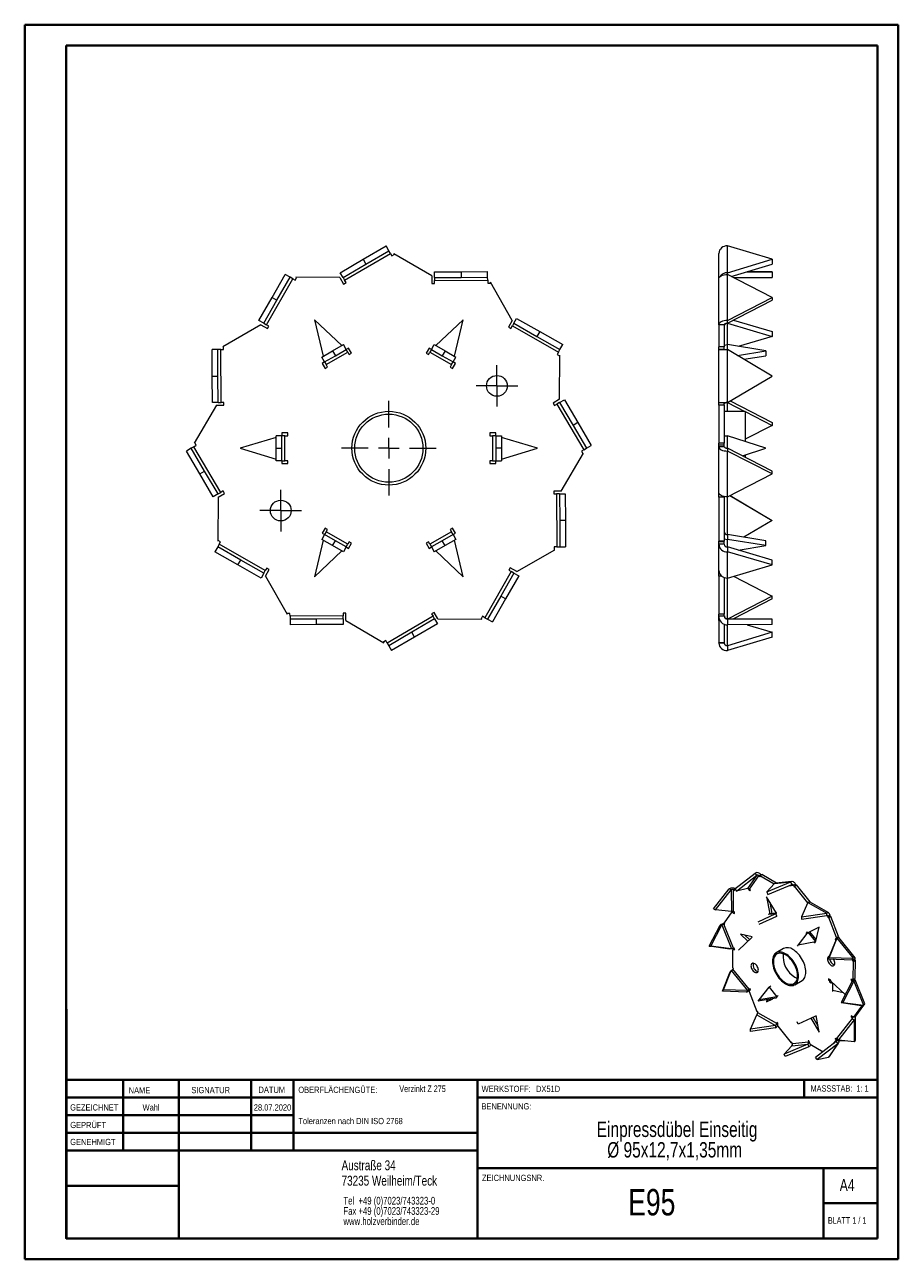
# Model space of a CAD drawing. Header units: millimetres. Extents: x 0 to 210, y 0 to 297.
import ezdxf

# ---------------------------------------------------------------- set-up
doc = ezdxf.new("R2010")
doc.units = ezdxf.units.MM
doc.styles.add('SLDTEXTSTYLE0', font='TXT', dxfattribs={"width": 0.75})
doc.styles.add('SLDTEXTSTYLE1', font='TXT', dxfattribs={"width": 0.681818})
doc.styles.add('SLDTEXTSTYLE2', font='TXT', dxfattribs={"width": 0.7})

# ---------------------------------------------------------------- blocks, each defined once
blk = doc.blocks.new('SW_NOTE_0')
at = {"color": 0, "linetype": 'Continuous', "lineweight": 0, "char_height": 1.5, "attachment_point": 1, "style": 'SLDTEXTSTYLE0'}
for s, insert in [('OBERFLÄCHENGÜTE:', (0, 1.93)), ('Toleranzen nach DIN ISO 2768', (0, -5.57))]:
    blk.add_mtext(s, dxfattribs=dict(at, insert=insert))
blk = doc.blocks.new('SW_NOTE_1')
at = {"color": 0, "linetype": 'Continuous', "lineweight": 0, "char_height": 1.8521, "attachment_point": 1, "style": 'SLDTEXTSTYLE0'}
for s, insert in [('Tel  +49 (0)7023/743323-0', (0, 2.39)), ('Fax +49 (0)7023/743323-29', (0, -0.08)), ('www.holzverbinder.de', (0, -2.55))]:
    blk.add_mtext(s, dxfattribs=dict(at, insert=insert))
blk = doc.blocks.new('SW_NOTE_2')
at = {"color": 0, "linetype": 'Continuous', "lineweight": 0, "char_height": 3.7042, "attachment_point": 2, "style": 'SLDTEXTSTYLE0'}
for s, insert in [('Einpressdübel Einseitig', (26.16, 4.77)), ('Ø 95x12,7x1,35mm', (25.57, -0.16))]:
    blk.add_mtext(s, dxfattribs=dict(at, insert=insert))
blk = doc.blocks.new('SW_CENTERMARKSYMBOL_0')
at = {"color": 0, "linetype": 'Continuous', "lineweight": 0}
for p, q in [((0, 5), (0, 11.375)), ((-5, 0), (-11.375, 0)), ((0, 0), (-2.5, 0)), ((0, 0), (0, 2.5)), ((0, 0), (0, -2.5)), ((0, 0), (2.5, 0)), ((5, 0), (11.375, 0)), ((0, -5), (0, -11.375))]:
    blk.add_line(p, q, dxfattribs=at)
blk = doc.blocks.new('SW_CENTERMARKSYMBOL_1')
at = {"color": 0, "linetype": 'Continuous', "lineweight": 0}
for p, q in [((0, 2.5), (0, 5)), ((-2.5, 0), (-5, 0)), ((0, 0), (-2.5, 0)), ((0, 0), (0, 2.5)), ((0, 0), (0, -2.5)), ((0, 0), (2.5, 0)), ((2.5, 0), (5, 0)), ((0, -2.5), (0, -5))]:
    blk.add_line(p, q, dxfattribs=at)
blk = doc.blocks.new('SW_CENTERMARKSYMBOL_2')
at = {"color": 0, "linetype": 'Continuous', "lineweight": 0}
for p, q in [((0, 2.5), (0, 5)), ((-2.5, 0), (-5, 0)), ((0, 0), (-2.5, 0)), ((0, 0), (0, 2.5)), ((0, 0), (0, -2.5)), ((0, 0), (2.5, 0)), ((2.5, 0), (5, 0)), ((0, -2.5), (0, -5))]:
    blk.add_line(p, q, dxfattribs=at)

msp = doc.modelspace()

# ---------------------------------------------------------------- linework, layer by layer
at = {"color": 7, "linetype": 'Continuous', "lineweight": 40}
for p, q in [((0.08, 0.21), (0.08, 297.21)), ((0.08, 297.21), (210.08, 297.21)), ((210.08, 0.21), (210.08, 297.21)), ((210.08, 292.21), (210.08, 297.21)), ((10.08, 292.21), (205.08, 292.21)), ((10.08, 5.21), (10.08, 292.21)), ((205.08, 5.21), (205.08, 292.21)), ((10.11, 60.37), (10.11, 5.12)), ((205.08, 43.37), (10.11, 43.37)), ((23.71, 43.37), (23.71, 26.37)), ((37.1, 43.37), (37.1, 5.12)), ((54.51, 43.37), (54.51, 26.37)), ((64.71, 26.37), (64.71, 43.37)), ((108.91, 43.37), (108.91, 5.12)), ((187.47, 39.12), (187.47, 43.37)), ((64.71, 39.1), (10.11, 39.1)), ((205.08, 39.12), (108.91, 39.12)), ((64.71, 34.87), (10.11, 34.87)), ((108.91, 30.62), (10.11, 30.62)), ((108.91, 26.37), (10.11, 26.37)), ((108.91, 22.12), (205.08, 22.12)), ((192.08, 5.21), (192.08, 22.21)), ((37.1, 17.87), (10.11, 17.87)), ((10.11, 13.71), (10.08, 13.71)), ((205.08, 13.71), (192.08, 13.71)), ((10.11, 9.46), (10.08, 9.46)), ((10.08, 5.21), (205.08, 5.21)), ((205.08, 5.21), (180.99, 5.21)), ((0.08, 0.21), (210.08, 0.21))]:
    msp.add_line(p, q, dxfattribs=at)
at = {"color": 7, "linetype": 'Continuous', "lineweight": 15}
for p, q in [((81.43, 240.77), (86.93, 243.99)), ((87.61, 242.83), (86.93, 243.99)), ((169, 237.55), (169, 243.99)), ((179.76, 240.77), (169, 243.99)), ((75.93, 237.55), (81.43, 240.77)), ((76.98, 235.75), (87.98, 242.19)), ((81.43, 240.77), (82.11, 239.61)), ((82.11, 239.61), (87.61, 242.83)), ((87.98, 242.19), (87.61, 242.83)), ((87.98, 242.19), (88.32, 241.61)), ((88.32, 241.61), (88.91, 241.95)), ((88.91, 241.95), (88.8, 242.13)), ((97.93, 236.78), (88.8, 242.13)), ((166.91, 236.46), (166.91, 242.19)), ((169, 237.55), (179.76, 240.77)), ((179.76, 240.77), (179.76, 239.61)), ((76.61, 236.38), (82.11, 239.61)), ((98.6, 237.73), (104.98, 237.77)), ((98.61, 236.38), (98.6, 237.73)), ((104.98, 237.77), (111.35, 237.82)), ((104.98, 237.77), (104.99, 236.42)), ((111.36, 236.47), (111.35, 237.82)), ((169.92, 236.66), (179.76, 239.61)), ((173.57, 237.75), (179.76, 237.77)), ((179.76, 237.77), (173.73, 237.8)), ((179.76, 237.77), (179.76, 236.42)), ((58.2, 225.02), (64.5, 236.1)), ((59.54, 231.59), (62.69, 237.13)), ((60.71, 230.92), (63.86, 236.47)), ((63.86, 236.47), (62.69, 237.13)), ((64.5, 236.1), (63.86, 236.47)), ((64.5, 236.1), (65.09, 235.77)), ((65.09, 235.77), (65.42, 236.35)), ((65.42, 236.35), (65.24, 236.46)), ((75.83, 236.39), (65.24, 236.46)), ((75.83, 236.39), (76.74, 234.82)), ((76.61, 236.38), (75.93, 237.55)), ((76.61, 236.38), (76.98, 235.75)), ((76.74, 234.82), (77.32, 235.16)), ((77.32, 235.16), (76.98, 235.75)), ((97.93, 236.78), (97.94, 234.96)), ((97.94, 234.96), (98.62, 234.97)), ((98.61, 236.38), (104.99, 236.42)), ((98.61, 236.38), (98.62, 235.64)), ((98.62, 235.64), (111.37, 235.73)), ((98.62, 234.97), (98.62, 235.64)), ((104.99, 236.42), (111.36, 236.47)), ((111.37, 235.73), (111.36, 236.47)), ((111.37, 235.73), (111.37, 235.05)), ((111.37, 235.05), (112.05, 235.06)), ((112.05, 235.06), (112.04, 235.26)), ((117.27, 226.06), (112.04, 235.26)), ((167.04, 236.46), (166.91, 236.46)), ((166.91, 236.35), (166.91, 236.46)), ((166.98, 236.35), (166.91, 236.35)), ((166.91, 236.1), (166.91, 236.35)), ((166.91, 225.02), (166.91, 236.1)), ((169, 237.13), (169, 237.55)), ((169, 226.05), (169, 237.13)), ((179.76, 231.59), (169, 237.13)), ((170.45, 236.39), (179.76, 236.42)), ((56.39, 226.05), (59.54, 231.59)), ((57.56, 225.38), (60.71, 230.92)), ((59.54, 231.59), (60.71, 230.92)), ((169, 226.05), (179.76, 231.59)), ((169, 225.38), (179.76, 230.92)), ((179.76, 231.59), (179.76, 230.92)), ((57.56, 225.38), (56.39, 226.05)), ((76.33, 220.05), (69.76, 226.25)), ((69.76, 226.25), (71.84, 217.46)), ((105.46, 226.25), (98.89, 220.05)), ((103.38, 217.46), (105.46, 226.25)), ((117.27, 226.06), (116.38, 224.49)), ((117.66, 225.38), (118.33, 226.55)), ((118.33, 226.55), (123.87, 223.4)), ((169, 225.38), (169, 226.05)), ((170.45, 226.13), (179.76, 223.4)), ((56.88, 224.99), (47.68, 219.76)), ((56.88, 224.99), (58.45, 224.1)), ((57.56, 225.38), (58.2, 225.02)), ((58.79, 224.68), (58.2, 225.02)), ((58.45, 224.1), (58.79, 224.68)), ((116.38, 224.49), (116.97, 224.15)), ((116.97, 224.15), (117.3, 224.74)), ((117.66, 225.38), (117.3, 224.74)), ((117.3, 224.74), (128.38, 218.44)), ((117.66, 225.38), (123.2, 222.23)), ((123.87, 223.4), (123.2, 222.23)), ((123.87, 223.4), (129.41, 220.25)), ((168.26, 225.02), (166.91, 225.02)), ((166.91, 224.99), (166.91, 225.02)), ((168.26, 224.99), (166.91, 224.99)), ((166.91, 224.99), (166.91, 219.76)), ((168.26, 224.99), (168.26, 225.02)), ((168.26, 224.99), (168.26, 219.76)), ((169, 220.26), (169, 225.38)), ((169, 225.38), (179.76, 222.23)), ((179.76, 223.4), (179.76, 222.23)), ((74.09, 218.76), (76.68, 220.26)), ((77.36, 219.09), (76.68, 220.26)), ((97.86, 219.09), (98.54, 220.26)), ((98.54, 220.26), (101.14, 218.76)), ((123.2, 222.23), (128.75, 219.08)), ((128.75, 219.08), (129.41, 220.25)), ((169, 219.08), (169, 220.26)), ((178.26, 218.76), (169, 220.26)), ((179.76, 222.23), (171.58, 219.84)), ((46.47, 219.08), (45.12, 219.07)), ((45.17, 212.7), (45.12, 219.07)), ((46.52, 212.7), (46.47, 219.08)), ((47.21, 219.08), (46.47, 219.08)), ((47.21, 219.08), (47.89, 219.09)), ((47.3, 206.33), (47.21, 219.08)), ((47.88, 219.76), (47.68, 219.76)), ((47.89, 219.09), (47.88, 219.76)), ((71.49, 217.26), (74.09, 218.76)), ((72.16, 216.09), (71.49, 217.26)), ((72.16, 216.09), (74.76, 217.59)), ((72.53, 215.45), (77.73, 218.45)), ((74.09, 218.76), (74.76, 217.59)), ((74.76, 217.59), (77.36, 219.09)), ((77.94, 219.42), (77.36, 219.09)), ((77.73, 218.45), (77.36, 219.09)), ((77.73, 218.45), (78.06, 217.86)), ((78.65, 218.2), (77.94, 219.42)), ((78.06, 217.86), (78.65, 218.2)), ((97.28, 219.42), (96.57, 218.2)), ((96.57, 218.2), (97.16, 217.86)), ((97.16, 217.86), (97.49, 218.45)), ((97.86, 219.09), (97.28, 219.42)), ((97.86, 219.09), (97.49, 218.45)), ((97.49, 218.45), (102.69, 215.45)), ((97.86, 219.09), (100.46, 217.59)), ((101.14, 218.76), (100.46, 217.59)), ((100.46, 217.59), (103.06, 216.09)), ((101.14, 218.76), (103.73, 217.26)), ((103.06, 216.09), (103.73, 217.26)), ((128.38, 218.44), (128.05, 217.85)), ((128.05, 217.85), (128.64, 217.52)), ((128.38, 218.44), (128.75, 219.08)), ((128.64, 217.52), (128.74, 217.7)), ((128.67, 207.11), (128.74, 217.7)), ((168.26, 219.76), (166.91, 219.76)), ((166.91, 219.09), (166.91, 219.76)), ((168.26, 219.09), (166.91, 219.09)), ((166.91, 219.08), (166.91, 219.09)), ((168.26, 219.08), (166.91, 219.08)), ((166.91, 206.33), (166.91, 219.08)), ((168.26, 219.09), (168.26, 219.76)), ((168.26, 219.08), (168.26, 219.09)), ((169, 219.08), (169, 219.07)), ((179.76, 212.7), (169, 219.08)), ((169, 206.32), (169, 219.07)), ((179.76, 212.7), (169, 219.07)), ((171.42, 217.65), (178.26, 218.76)), ((172.97, 216.73), (178.26, 217.59)), ((178.26, 218.76), (178.26, 217.59)), ((72.16, 216.09), (71.58, 215.75)), ((71.58, 215.75), (72.28, 214.53)), ((72.16, 216.09), (72.53, 215.45)), ((72.28, 214.53), (72.87, 214.86)), ((72.87, 214.86), (72.53, 215.45)), ((102.69, 215.45), (102.35, 214.86)), ((102.35, 214.86), (102.94, 214.53)), ((102.69, 215.45), (103.06, 216.09)), ((102.94, 214.53), (103.64, 215.75)), ((103.64, 215.75), (103.06, 216.09)), ((45.21, 206.32), (45.17, 212.7)), ((45.17, 212.7), (46.52, 212.7)), ((46.56, 206.33), (46.52, 212.7)), ((169, 206.32), (179.76, 212.7)), ((179.76, 212.7), (179.76, 212.7)), ((46.16, 205.65), (40.81, 196.52)), ((46.56, 206.33), (45.21, 206.32)), ((46.16, 205.65), (47.97, 205.66)), ((46.56, 206.33), (47.3, 206.33)), ((47.97, 206.34), (47.3, 206.33)), ((47.97, 205.66), (47.97, 206.34)), ((128.67, 207.11), (127.1, 206.2)), ((127.1, 206.2), (127.44, 205.62)), ((127.44, 205.62), (128.03, 205.96)), ((128.66, 206.33), (128.03, 205.96)), ((128.03, 205.96), (134.48, 194.96)), ((128.66, 206.33), (129.83, 207.01)), ((128.66, 206.33), (131.89, 200.83)), ((129.83, 207.01), (133.05, 201.51)), ((166.91, 205.66), (166.91, 206.33)), ((168.26, 205.66), (166.91, 205.66)), ((166.91, 205.65), (166.91, 205.66)), ((168.26, 205.65), (166.91, 205.65)), ((166.91, 205.65), (166.91, 196.52)), ((168.26, 205.66), (168.26, 206.32)), ((168.26, 205.65), (168.26, 205.66)), ((168.26, 205.65), (168.26, 196.52)), ((169, 204.2), (169, 206.32)), ((169.01, 206.32), (173.16, 204.2)), ((169.63, 206.69), (179.76, 201.51)), ((173.26, 204.2), (168.26, 204.2)), ((173.26, 204.2), (173.26, 196.95)), ((173.26, 204.15), (179.76, 200.83)), ((63.32, 199), (61.91, 199)), ((61.91, 199), (61.91, 198.33)), ((63.32, 198.33), (63.32, 199)), ((113.31, 199), (111.9, 199)), ((111.9, 199), (111.9, 198.33)), ((113.31, 198.33), (113.31, 199)), ((133.05, 201.51), (131.89, 200.83)), ((131.89, 200.83), (135.11, 195.33)), ((133.05, 201.51), (136.28, 196.01)), ((179.76, 200.83), (173.26, 197.51)), ((179.76, 201.51), (179.76, 200.83)), ((40.75, 195.7), (41.33, 196.04)), ((40.99, 196.63), (40.81, 196.52)), ((41.33, 196.04), (40.99, 196.63)), ((60.56, 197.92), (51.91, 195.33)), ((60.56, 195.33), (60.56, 198.33)), ((61.91, 198.33), (60.56, 198.33)), ((61.91, 195.33), (61.91, 198.33)), ((62.65, 198.33), (61.91, 198.33)), ((62.65, 192.33), (62.65, 198.33)), ((62.65, 198.33), (63.32, 198.33)), ((111.9, 198.33), (112.57, 198.33)), ((112.57, 198.33), (112.57, 192.33)), ((113.31, 198.33), (112.57, 198.33)), ((113.31, 198.33), (113.31, 195.33)), ((113.31, 198.33), (114.66, 198.33)), ((114.66, 198.33), (114.66, 195.33)), ((123.31, 195.33), (114.66, 197.92)), ((168.26, 196.52), (166.91, 196.52)), ((166.91, 196.04), (166.91, 196.52)), ((168.26, 196.04), (166.91, 196.04)), ((166.91, 195.7), (166.91, 196.04)), ((168.26, 198.33), (169, 198.33)), ((168.26, 196.04), (168.26, 196.52)), ((168.26, 195.7), (168.26, 196.04)), ((169, 195.33), (169, 198.33)), ((178.26, 195.33), (169, 198.33)), ((40.11, 195.33), (38.95, 194.65)), ((42.17, 189.15), (38.95, 194.65)), ((40.75, 195.7), (40.11, 195.33)), ((43.33, 189.83), (40.11, 195.33)), ((47.19, 184.7), (40.75, 195.7)), ((51.91, 195.33), (60.56, 192.73)), ((60.56, 192.33), (60.56, 195.33)), ((60.56, 195.33), (61.91, 195.33)), ((61.91, 192.33), (61.91, 195.33)), ((114.66, 195.33), (113.31, 195.33)), ((113.31, 195.33), (113.31, 192.33)), ((114.66, 195.33), (114.66, 192.33)), ((114.66, 192.73), (123.31, 195.33)), ((129.06, 185.01), (134.41, 194.14)), ((134.48, 194.96), (133.89, 194.62)), ((133.89, 194.62), (134.23, 194.03)), ((134.23, 194.03), (134.41, 194.14)), ((134.48, 194.96), (135.11, 195.33)), ((135.11, 195.33), (136.28, 196.01)), ((166.91, 184.7), (166.91, 195.7)), ((168.26, 195.7), (166.91, 195.7)), ((169, 195.33), (169, 194.65)), ((179.76, 189.83), (169, 195.33)), ((169, 183.65), (169, 194.65)), ((179.76, 189.15), (169, 194.65)), ((172.59, 193.49), (178.26, 195.33)), ((173.26, 193.71), (173.26, 193.15)), ((61.91, 192.33), (60.56, 192.33)), ((61.91, 192.33), (62.65, 192.33)), ((61.91, 192.33), (61.91, 191.65)), ((61.91, 191.65), (63.32, 191.65)), ((63.32, 192.33), (62.65, 192.33)), ((63.32, 191.65), (63.32, 192.33)), ((112.57, 192.33), (111.9, 192.33)), ((111.9, 192.33), (111.9, 191.65)), ((111.9, 191.65), (113.31, 191.65)), ((112.57, 192.33), (113.31, 192.33)), ((113.31, 192.33), (114.66, 192.33)), ((113.31, 191.65), (113.31, 192.33)), ((42.17, 189.15), (43.33, 189.83)), ((45.39, 183.65), (42.17, 189.15)), ((46.56, 184.33), (43.33, 189.83)), ((169, 183.65), (179.76, 189.15)), ((179.76, 189.15), (179.76, 189.83)), ((46.56, 184.33), (45.39, 183.65)), ((46.55, 183.54), (48.12, 184.46)), ((46.56, 184.33), (47.19, 184.7)), ((47.78, 185.04), (47.19, 184.7)), ((48.12, 184.46), (47.78, 185.04)), ((129.06, 185.01), (127.25, 184.99)), ((127.25, 184.99), (127.25, 184.32)), ((127.25, 184.32), (127.93, 184.32)), ((128.66, 184.33), (127.93, 184.32)), ((127.93, 184.32), (128.01, 171.57)), ((128.66, 184.33), (130.01, 184.34)), ((128.66, 184.33), (128.7, 177.95)), ((130.01, 184.34), (130.05, 177.96)), ((166.91, 184.46), (166.91, 184.7)), ((166.97, 184.46), (166.91, 184.46)), ((166.91, 183.54), (166.91, 184.46)), ((46.55, 183.54), (46.48, 172.96)), ((168.26, 183.54), (166.91, 183.54)), ((166.91, 183.54), (166.91, 172.96)), ((168.26, 183.54), (168.26, 183.71)), ((168.26, 183.54), (168.26, 172.96)), ((169, 174.57), (169, 183.65)), ((169.62, 183.96), (179.76, 177.95)), ((169.63, 183.97), (179.76, 177.96)), ((72.28, 176.13), (71.58, 174.91)), ((72.87, 175.79), (72.28, 176.13)), ((72.53, 175.21), (72.87, 175.79)), ((102.94, 176.13), (102.35, 175.79)), ((102.35, 175.79), (102.69, 175.21)), ((103.64, 174.91), (102.94, 176.13)), ((130.05, 177.96), (128.7, 177.95)), ((128.7, 177.95), (128.75, 171.58)), ((130.05, 177.96), (130.1, 171.59)), ((179.76, 177.95), (172.97, 173.93)), ((179.76, 177.96), (179.76, 177.95)), ((46.59, 173.14), (46.48, 172.96)), ((47.17, 172.81), (46.59, 173.14)), ((46.84, 172.22), (47.17, 172.81)), ((71.84, 173.2), (69.76, 164.41)), ((72.16, 174.57), (71.49, 173.4)), ((74.09, 171.9), (71.49, 173.4)), ((71.58, 174.91), (72.16, 174.57)), ((72.53, 175.21), (72.16, 174.57)), ((74.76, 173.07), (72.16, 174.57)), ((77.73, 172.21), (72.53, 175.21)), ((74.09, 171.9), (74.76, 173.07)), ((77.36, 171.57), (74.76, 173.07)), ((78.06, 172.79), (77.73, 172.21)), ((77.94, 171.23), (78.65, 172.46)), ((78.65, 172.46), (78.06, 172.79)), ((97.16, 172.79), (96.57, 172.46)), ((96.57, 172.46), (97.28, 171.23)), ((97.49, 172.21), (97.16, 172.79)), ((102.69, 175.21), (97.49, 172.21)), ((100.46, 173.07), (97.86, 171.57)), ((103.06, 174.57), (100.46, 173.07)), ((101.14, 171.9), (100.46, 173.07)), ((103.73, 173.4), (101.14, 171.9)), ((103.06, 174.57), (102.69, 175.21)), ((103.06, 174.57), (103.64, 174.91)), ((103.06, 174.57), (103.73, 173.4)), ((105.46, 164.41), (103.38, 173.2)), ((168.26, 172.96), (166.91, 172.96)), ((166.91, 172.81), (166.91, 172.96)), ((168.26, 172.81), (166.91, 172.81)), ((166.91, 172.22), (166.91, 172.81)), ((168.26, 172.81), (168.26, 172.96)), ((168.26, 172.22), (168.26, 172.81)), ((169, 174.57), (169, 173.4)), ((178.26, 173.07), (169, 174.57)), ((169, 171.58), (169, 173.4)), ((178.26, 171.9), (169, 173.4)), ((178.26, 171.9), (178.26, 173.07)), ((46.47, 171.58), (45.81, 170.41)), ((51.35, 167.25), (45.81, 170.41)), ((46.84, 172.22), (46.47, 171.58)), ((52.02, 168.43), (46.47, 171.58)), ((57.92, 165.92), (46.84, 172.22)), ((69.76, 164.41), (76.33, 170.61)), ((76.68, 170.4), (74.09, 171.9)), ((77.36, 171.57), (76.68, 170.4)), ((77.36, 171.57), (77.73, 172.21)), ((77.36, 171.57), (77.94, 171.23)), ((97.28, 171.23), (97.86, 171.57)), ((97.49, 172.21), (97.86, 171.57)), ((97.86, 171.57), (98.54, 170.4)), ((101.14, 171.9), (98.54, 170.4)), ((98.89, 170.61), (105.46, 164.41)), ((118.35, 165.67), (127.55, 170.9)), ((128.01, 171.57), (127.34, 171.57)), ((127.34, 171.57), (127.34, 170.89)), ((127.34, 170.89), (127.55, 170.9)), ((128.01, 171.57), (128.75, 171.58)), ((128.75, 171.58), (130.1, 171.59)), ((166.91, 165.92), (166.91, 172.22)), ((168.26, 172.22), (166.91, 172.22)), ((169, 171.58), (169, 170.41)), ((179.76, 168.43), (169, 171.58)), ((169, 164.1), (169, 170.41)), ((179.76, 167.25), (169, 170.41)), ((171.58, 170.82), (178.26, 171.9)), ((51.35, 167.25), (52.02, 168.43)), ((56.89, 164.1), (51.35, 167.25)), ((57.56, 165.28), (52.02, 168.43)), ((58.26, 166.5), (57.92, 165.92)), ((58.84, 166.17), (58.26, 166.5)), ((116.77, 166.56), (116.44, 165.97)), ((118.35, 165.67), (116.77, 166.56)), ((169, 164.1), (179.76, 167.25)), ((179.76, 167.25), (179.76, 168.43)), ((57.56, 165.28), (56.89, 164.1)), ((57.56, 165.28), (57.92, 165.92)), ((57.95, 164.59), (58.84, 166.17)), ((57.95, 164.59), (63.18, 155.39)), ((117.02, 165.64), (110.72, 154.56)), ((117.66, 165.28), (114.51, 159.73)), ((118.84, 164.61), (115.69, 159.07)), ((116.44, 165.97), (117.02, 165.64)), ((117.66, 165.28), (117.02, 165.64)), ((117.66, 165.28), (118.84, 164.61)), ((166.91, 164.59), (166.91, 165.92)), ((167.57, 164.59), (166.91, 164.59)), ((166.91, 164.59), (166.91, 155.39)), ((168.26, 164.22), (168.26, 155.39)), ((169, 154.28), (169, 164.1)), ((170.45, 164.53), (179.76, 159.73)), ((114.51, 159.73), (111.36, 154.19)), ((115.69, 159.07), (112.53, 153.53)), ((115.69, 159.07), (114.51, 159.73)), ((179.76, 159.73), (169.16, 154.28)), ((179.76, 159.07), (170.45, 154.27)), ((179.76, 159.07), (179.76, 159.73)), ((63.85, 155.6), (63.18, 155.6)), ((63.18, 155.6), (63.18, 155.39)), ((63.86, 154.93), (63.85, 155.6)), ((76.61, 155.01), (63.86, 154.93)), ((63.86, 154.93), (63.86, 154.19)), ((77.28, 155.69), (76.6, 155.69)), ((76.6, 155.69), (76.61, 155.01)), ((76.61, 154.28), (76.61, 155.01)), ((77.29, 153.88), (77.28, 155.69)), ((98.24, 154.91), (87.24, 148.46)), ((98.48, 155.84), (97.9, 155.5)), ((97.9, 155.5), (98.24, 154.91)), ((98.61, 154.28), (98.24, 154.91)), ((99.4, 154.27), (98.48, 155.84)), ((110.13, 154.89), (109.8, 154.3)), ((110.72, 154.56), (110.13, 154.89)), ((110.72, 154.56), (111.36, 154.19)), ((168.26, 155.39), (166.91, 155.39)), ((166.91, 154.93), (166.91, 155.39)), ((168.26, 154.93), (166.91, 154.93)), ((166.91, 153.88), (166.91, 154.93)), ((168.26, 154.93), (168.26, 155.39)), ((70.24, 154.24), (63.86, 154.19)), ((63.86, 154.19), (63.87, 152.84)), ((70.24, 152.89), (63.87, 152.84)), ((76.61, 154.28), (70.24, 154.24)), ((70.24, 152.89), (70.24, 154.24)), ((76.62, 152.93), (70.24, 152.89)), ((76.61, 154.28), (76.62, 152.93)), ((77.29, 153.88), (86.42, 148.53)), ((98.61, 154.28), (93.11, 151.05)), ((99.29, 153.11), (93.79, 149.89)), ((98.61, 154.28), (99.29, 153.11)), ((99.4, 154.27), (109.98, 154.2)), ((109.8, 154.3), (109.98, 154.2)), ((111.36, 154.19), (112.53, 153.53)), ((167.2, 153.88), (166.91, 153.88)), ((166.91, 153.88), (166.91, 148.53)), ((168.26, 152.98), (168.26, 148.53)), ((169, 154.19), (169, 154.28)), ((169, 154.28), (179.76, 154.24)), ((179.76, 154.24), (169, 154.19)), ((169, 154.19), (169, 152.84)), ((179.76, 152.89), (169, 152.84)), ((169, 147.83), (169, 152.84)), ((173.73, 152.86), (179.76, 151.05)), ((179.76, 152.89), (179.76, 154.24)), ((86.9, 149.05), (86.31, 148.71)), ((86.31, 148.71), (86.42, 148.53)), ((87.24, 148.46), (86.9, 149.05)), ((93.11, 151.05), (87.61, 147.83)), ((93.79, 149.89), (88.29, 146.66)), ((93.79, 149.89), (93.11, 151.05)), ((168.26, 148.53), (166.91, 148.53)), ((166.91, 148.46), (166.91, 148.53)), ((168.26, 148.46), (168.26, 148.53)), ((179.76, 151.05), (169, 147.83)), ((179.76, 149.89), (169, 146.66)), ((179.76, 149.89), (179.76, 151.05)), ((87.24, 148.46), (87.61, 147.83)), ((87.61, 147.83), (88.29, 146.66)), ((168.26, 148.46), (166.91, 148.46)), ((169, 147.83), (169, 146.66)), ((170.75, 89.32), (175.67, 93.14)), ((171.16, 88.81), (176.08, 92.62)), ((176.08, 92.62), (173.86, 89.38)), ((174.34, 89.26), (176.57, 92.49)), ((176.08, 92.62), (175.67, 93.14)), ((176.57, 92.49), (177.05, 92.77)), ((176.57, 92.49), (176.78, 92.24)), ((176.78, 92.24), (176.9, 92.41)), ((176.83, 92.49), (177.31, 92.76)), ((176.9, 92.41), (176.83, 92.49)), ((180.25, 90.49), (176.83, 92.49)), ((177.05, 92.77), (177.13, 92.66)), ((180.82, 90.71), (177.31, 92.76)), ((165.67, 84.54), (169.46, 89.35)), ((169.94, 89.07), (169.46, 89.35)), ((170.46, 89.08), (170.69, 89.21)), ((170.62, 89.26), (170.81, 89.37)), ((170.79, 89.27), (170.62, 89.26)), ((170.69, 89.22), (170.62, 89.26)), ((170.7, 88.94), (170.69, 89.22)), ((170.75, 89.32), (171.16, 88.81)), ((173.86, 89.38), (171.16, 88.81)), ((173.95, 89.42), (174.43, 88.83)), ((174.55, 89), (174.34, 89.26)), ((178.49, 88.6), (184.24, 90.99)), ((180.35, 90.6), (178.49, 88.6)), ((178.73, 87.98), (184.48, 90.37)), ((180.35, 90.6), (184.24, 90.99)), ((184.51, 91.08), (180.62, 90.69)), ((183.77, 90.08), (184.87, 90.19)), ((184.48, 90.37), (184.24, 90.99)), ((184.87, 90.19), (185.35, 90.46)), ((184.87, 90.19), (184.99, 89.88)), ((184.99, 89.88), (185.17, 89.98)), ((184.99, 89.88), (185.2, 89.9)), ((185.16, 90), (185.64, 90.27)), ((185.2, 89.9), (185.16, 90)), ((188.35, 86), (185.16, 90)), ((185.35, 90.46), (185.47, 90.17)), ((188.87, 86.22), (185.64, 90.27)), ((166.15, 84.27), (169.94, 89.07)), ((169.94, 89.07), (169.97, 83.85)), ((170.49, 83.85), (170.46, 89.08)), ((170.46, 89.08), (170.7, 88.94)), ((174.43, 88.83), (174.55, 89)), ((180.79, 83.47), (178.43, 87.4)), ((178.43, 87.4), (179.18, 83.32)), ((178.49, 88.6), (178.73, 87.98)), ((179.19, 86.13), (179.7, 83.37)), ((188.74, 86.15), (188.87, 86.22)), ((188.87, 86.22), (188.87, 86.11)), ((165.67, 84.54), (166.15, 84.27)), ((169.97, 83.85), (166.15, 84.27)), ((170.09, 83.81), (168.19, 81.17)), ((170.09, 83.81), (170.27, 83.91)), ((170.09, 83.81), (170.73, 83.44)), ((170.73, 83.72), (170.49, 83.85)), ((170.73, 83.44), (170.73, 83.72)), ((176.42, 81.42), (180.62, 83.39)), ((178.78, 83.22), (180.62, 83.39)), ((180.89, 83.48), (179.06, 83.31)), ((180.86, 82.77), (180.62, 83.39)), ((188.37, 86.05), (186.82, 82.57)), ((186.82, 82.57), (192.87, 83.48)), ((188.37, 86.05), (192.87, 83.48)), ((193.4, 83.53), (188.89, 86.1)), ((192.88, 82.93), (192.87, 83.48)), ((164.61, 75.53), (167.28, 80.63)), ((165.02, 75.58), (167.69, 80.68)), ((167.69, 80.68), (167.28, 80.63)), ((167.69, 80.68), (169.97, 74.87)), ((168.17, 80.85), (168.35, 80.95)), ((168.17, 80.85), (168.38, 80.87)), ((170.45, 75.04), (168.17, 80.85)), ((168.26, 81.18), (168.19, 81.17)), ((168.38, 80.87), (168.26, 81.18)), ((176.66, 80.8), (180.86, 82.77)), ((179.44, 82.11), (179.53, 82.12)), ((179.53, 82.12), (179.52, 82.14)), ((186.82, 82.02), (192.88, 82.93)), ((186.82, 82.57), (186.82, 82.02)), ((192.87, 82.93), (193.14, 82.78)), ((193.14, 82.78), (193.62, 83.05)), ((193.14, 82.78), (193.14, 82.5)), ((193.14, 82.5), (193.62, 82.78)), ((193.14, 82.5), (193.38, 82.36)), ((193.38, 82.45), (193.86, 82.72)), ((193.38, 82.36), (193.38, 82.45)), ((195.23, 77.63), (193.38, 82.45)), ((193.62, 83.05), (193.62, 82.78)), ((193.62, 82.78), (193.78, 82.68)), ((195.71, 77.9), (193.86, 82.72)), ((171.64, 74.61), (174.92, 77.73)), ((174.98, 77.76), (172.12, 78.42)), ((172.12, 78.42), (173.91, 76.77)), ((173.15, 78.18), (174.29, 77.13)), ((188.34, 78.93), (185.99, 75.89)), ((188.16, 79), (187.91, 78.64)), ((187.91, 78.64), (188.27, 78.85)), ((187.91, 78.64), (188.02, 78.51)), ((188.28, 78.84), (188.16, 79)), ((188.34, 78.93), (190.18, 76.64)), ((191.05, 80.11), (188.37, 78.74)), ((190.35, 77.11), (188.85, 78.98)), ((190.2, 76.45), (191.05, 80.11)), ((195.34, 77.46), (193.5, 72.85)), ((195.23, 77.63), (194.91, 77.16)), ((194.91, 77.16), (195.29, 77.38)), ((195.11, 77.12), (195.34, 77.46)), ((195.23, 77.63), (195.71, 77.9)), ((195.34, 77.46), (199.26, 72.62)), ((195.71, 77.9), (195.44, 77.51)), ((199.71, 72.75), (195.79, 77.59)), ((164.61, 75.53), (165.02, 75.58)), ((169.55, 74.83), (164.61, 75.53)), ((169.97, 74.87), (165.02, 75.58)), ((169.97, 74.87), (169.55, 74.83)), ((170.23, 74.7), (170.2, 70.39)), ((170.23, 74.7), (170.69, 74.97)), ((170.23, 74.7), (170.78, 74.75)), ((170.66, 75.06), (170.45, 75.04)), ((170.78, 74.75), (170.66, 75.06)), ((182.52, 74.97), (180.75, 73.95)), ((185.99, 75.89), (185.75, 75.55)), ((185.99, 75.89), (190.18, 76.64)), ((189.94, 76.3), (190.18, 76.64)), ((195.11, 77.12), (193.26, 72.5)), ((194.91, 77.16), (195.05, 76.99)), ((193.5, 72.85), (193.26, 72.5)), ((193.26, 72.5), (199.02, 72.28)), ((193.5, 72.85), (199.26, 72.62)), ((199.02, 72.28), (199.26, 72.62)), ((199.04, 72.07), (199.52, 72.35)), ((199.16, 72.24), (199.04, 72.07)), ((199.04, 72.07), (199.25, 71.82)), ((199.1, 72.32), (199.16, 72.24)), ((199.16, 72.24), (199.63, 72.52)), ((199.25, 71.82), (199.28, 71.87)), ((199.26, 67.56), (199.28, 71.87)), ((199.28, 71.87), (199.76, 72.15)), ((199.63, 72.52), (199.52, 72.35)), ((199.52, 72.35), (199.71, 72.11)), ((199.73, 67.84), (199.76, 72.15)), ((167.85, 64.72), (169.7, 69.34)), ((168.09, 65.07), (169.94, 69.68)), ((169.94, 69.68), (169.7, 69.34)), ((169.94, 69.68), (173.86, 64.85)), ((170.24, 70.45), (170.2, 70.39)), ((170.2, 70.39), (170.25, 70.42)), ((170.44, 70.19), (170.24, 70.45)), ((170.33, 70.02), (170.44, 70.19)), ((174.24, 65.18), (170.33, 70.02)), ((174.36, 65.35), (174.24, 65.18)), ((174.57, 65.1), (174.36, 65.35)), ((176.66, 62.63), (179.02, 65.66)), ((179.02, 65.66), (180.86, 63.37)), ((185.19, 66.27), (186.96, 67.29)), ((193.83, 67.39), (193.33, 67.67)), ((193.33, 67.67), (193.33, 67.4)), ((193.33, 67.4), (193.57, 67.54)), ((193.33, 67.4), (193.57, 67.26)), ((193.57, 67.26), (193.81, 67.4)), ((193.57, 67.26), (193.57, 66.96)), ((193.57, 66.96), (194.04, 66.68)), ((193.83, 67.11), (193.83, 67.39)), ((197.32, 63.89), (193.83, 67.11)), ((194.35, 64.66), (194.35, 66.63)), ((198.99, 67.09), (196.33, 61.99)), ((199.41, 67.13), (196.74, 62.03)), ((199.26, 67.56), (198.7, 67.51)), ((198.7, 67.51), (198.82, 67.2)), ((198.82, 67.2), (199.3, 67.48)), ((198.82, 67.2), (199.03, 67.22)), ((198.99, 67.09), (199.41, 67.13)), ((199.03, 67.22), (199.51, 67.5)), ((199.03, 67.22), (199.06, 67.14)), ((199.26, 67.56), (199.73, 67.84)), ((199.27, 67.57), (199.3, 67.48)), ((199.3, 67.48), (199.51, 67.5)), ((199.41, 67.13), (201.69, 61.33)), ((202.02, 61.65), (199.74, 67.45)), ((167.85, 64.72), (168.09, 65.07)), ((173.62, 64.5), (167.85, 64.72)), ((173.86, 64.85), (168.09, 65.07)), ((173.86, 64.85), (173.62, 64.5)), ((174.24, 65.18), (174.42, 65.28)), ((174.25, 64.64), (174.57, 65.1)), ((174.25, 64.64), (176.1, 59.81)), ((180.62, 63.03), (176.42, 62.29)), ((176.42, 62.29), (176.66, 62.63)), ((180.86, 63.37), (176.66, 62.63)), ((178.43, 62.15), (179.91, 62.91)), ((178.55, 62.67), (178.43, 62.15)), ((178.91, 62.43), (178.43, 62.15)), ((178.91, 62.43), (179.82, 62.89)), ((178.98, 62.74), (178.91, 62.43)), ((180.86, 63.37), (180.62, 63.03)), ((194.35, 64.93), (196.81, 64.36)), ((176.34, 59.76), (176.1, 59.9)), ((176.1, 59.9), (176.1, 59.81)), ((176.1, 59.81), (176.18, 59.86)), ((176.34, 59.49), (176.34, 59.76)), ((180.85, 56.92), (176.34, 59.49)), ((196.74, 62.03), (196.33, 61.99)), ((196.33, 61.99), (201.27, 61.29)), ((196.74, 62.03), (201.69, 61.33)), ((199.4, 58.46), (201.29, 61.09)), ((199.87, 58.73), (201.77, 61.37)), ((201.14, 61.31), (201.23, 61.09)), ((201.23, 61.09), (201.63, 61.32)), ((201.23, 61.09), (201.29, 61.09)), ((201.27, 61.29), (201.69, 61.33)), ((201.29, 61.09), (201.77, 61.37)), ((201.75, 61.37), (201.77, 61.37)), ((174.53, 55.55), (176.08, 59.03)), ((180.59, 56.47), (174.53, 55.55)), ((176.08, 59.03), (180.59, 56.47)), ((180.59, 56.47), (180.59, 55.91)), ((181.09, 57.06), (180.85, 57.19)), ((180.85, 57.19), (180.85, 56.92)), ((180.85, 56.92), (181.09, 57.05)), ((181.09, 56.32), (181.09, 57.06)), ((185.99, 56.77), (185.75, 57.38)), ((190.18, 58.74), (185.99, 56.77)), ((189.05, 58.21), (191.05, 54.87)), ((189.55, 58.44), (190.77, 56.41)), ((191.05, 54.87), (190.32, 58.85)), ((198.99, 58.11), (195.2, 53.3)), ((199.47, 57.84), (195.68, 53.03)), ((199.4, 58.46), (198.75, 58.82)), ((198.75, 58.82), (198.76, 58.55)), ((198.76, 58.55), (199, 58.68)), ((198.76, 58.55), (198.99, 58.41)), ((198.99, 58.41), (199.23, 58.55)), ((198.99, 58.41), (199, 58.11)), ((198.99, 58.11), (199.47, 57.84)), ((199.4, 58.46), (199.87, 58.73)), ((199.47, 57.84), (199.5, 52.62)), ((199.81, 53.04), (199.78, 58.27)), ((174.54, 55), (174.53, 55.55)), ((180.59, 55.91), (174.54, 55)), ((181.09, 56.32), (184.32, 52.27)), ((188.37, 51.98), (182.62, 49.59)), ((182.62, 49.59), (184.48, 51.59)), ((188.61, 51.36), (182.86, 48.97)), ((184.49, 52.38), (184.28, 52.36)), ((184.28, 52.36), (184.32, 52.27)), ((184.32, 52.27), (184.49, 52.37)), ((184.48, 51.59), (188.37, 51.98)), ((184.61, 52.07), (184.49, 52.38)), ((188.5, 52.46), (184.61, 52.07)), ((188.37, 51.98), (188.61, 51.36)), ((188.58, 52.79), (188.38, 52.77)), ((188.38, 52.77), (188.5, 52.46)), ((188.5, 52.46), (188.67, 52.56)), ((188.91, 51.96), (188.58, 52.79)), ((188.91, 51.96), (191.99, 50.16)), ((195.11, 52.58), (190.19, 48.76)), ((195.52, 52.07), (190.6, 48.25)), ((195.52, 52.07), (193.29, 48.83)), ((193.51, 49.03), (195.74, 52.27)), ((195.14, 53.01), (194.54, 52.14)), ((195.05, 53.44), (194.93, 53.26)), ((194.93, 53.26), (195.11, 53.36)), ((194.93, 53.26), (195.14, 53.01)), ((195.61, 52.75), (195.05, 53.44)), ((195.11, 52.58), (195.52, 52.07)), ((195.14, 53.01), (195.31, 53.11)), ((195.68, 53.03), (195.2, 53.3)), ((195.61, 52.75), (197.16, 52.87)), ((195.68, 53.03), (199.5, 52.62)), ((182.86, 48.97), (182.62, 49.59)), ((190.6, 48.25), (190.19, 48.76)), ((190.6, 48.25), (193.29, 48.83))]:
    msp.add_line(p, q, dxfattribs=at)
at = {"color": 7, "linetype": 'Continuous', "lineweight": 0}
for p, q in [((64.71, 39.12), (10.11, 39.12)), ((23.71, 5.21), (23.71, 5.12)), ((54.51, 5.21), (54.51, 5.12))]:
    msp.add_line(p, q, dxfattribs=at)
at = {"color": 7, "linetype": 'Continuous', "lineweight": 15, "flags": 128}
for points in [[(166.91, 236.1), (166.95, 236.3), (167.07, 236.5), (167.26, 236.67), (167.52, 236.83), (167.84, 236.96), (168.2, 237.05), (168.59, 237.11), (169, 237.13)], [(169, 226.05), (168.59, 226.03), (168.2, 225.97), (167.84, 225.87), (167.52, 225.75), (167.26, 225.59), (167.07, 225.41), (166.95, 225.22), (166.91, 225.02)], [(169, 225.38), (168.85, 225.37), (168.72, 225.35), (168.59, 225.32), (168.48, 225.27), (168.39, 225.22), (168.32, 225.16), (168.28, 225.09), (168.26, 225.02)], [(168.26, 220.14), (168.59, 220.22), (169, 220.26)], [(168.84, 206.32), (168.72, 206.3), (168.59, 206.27), (168.48, 206.22), (168.39, 206.16), (168.32, 206.1), (168.28, 206.03), (168.26, 205.96)], [(166.91, 195.7), (166.95, 195.5), (167.07, 195.3), (167.26, 195.12), (167.52, 194.96), (167.84, 194.82), (168.2, 194.73), (168.59, 194.67), (169, 194.65)], [(168.26, 195.7), (168.28, 195.63), (168.32, 195.56), (168.39, 195.49), (168.48, 195.44), (168.59, 195.39), (168.72, 195.36), (168.85, 195.34), (169, 195.33)], [(169, 183.65), (168.59, 183.67), (168.2, 183.73), (167.84, 183.82), (167.52, 183.96), (167.26, 184.12), (167.07, 184.3), (166.95, 184.5), (166.91, 184.7)], [(168.26, 173.52), (168.59, 173.44), (169, 173.4)], [(180.35, 90.6), (180.5, 90.67), (180.62, 90.69)], [(180.89, 83.48), (180.77, 83.45), (180.62, 83.39)], [(180.95, 82.8), (180.91, 82.8), (180.86, 82.77)], [(195.34, 77.46), (195.48, 77.53), (195.6, 77.58), (195.69, 77.61), (195.76, 77.61), (195.79, 77.59)], [(186.96, 67.29), (187.07, 67.36), (187.28, 67.54), (187.46, 67.75), (187.61, 68), (187.73, 68.29), (187.81, 68.61), (187.86, 68.95), (187.88, 69.32), (187.86, 69.71), (187.81, 70.11), (187.73, 70.53), (187.61, 70.95), (187.46, 71.37), (187.28, 71.8), (187.07, 72.21), (186.84, 72.61), (186.59, 73), (186.31, 73.36), (186.02, 73.7), (185.71, 74.02), (185.39, 74.3), (185.07, 74.55), (184.74, 74.75)], [(175.56, 69.29), (175.73, 69.21), (175.89, 69.17), (176.05, 69.18), (176.18, 69.23), (176.29, 69.32), (176.37, 69.45), (176.42, 69.61), (176.44, 69.8), (176.42, 70.01), (176.37, 70.23), (176.29, 70.45), (176.18, 70.67), (176.05, 70.88), (175.89, 71.06), (175.73, 71.21), (175.56, 71.33), (175.38, 71.41), (175.22, 71.45), (175.06, 71.44), (174.93, 71.39), (174.82, 71.3), (174.74, 71.17), (174.69, 71.01), (174.67, 70.82), (174.69, 70.61), (174.74, 70.39), (174.82, 70.17), (174.93, 69.95), (175.06, 69.74), (175.22, 69.56), (175.38, 69.41), (175.56, 69.29)], [(182.97, 66.49), (183.3, 66.32), (183.63, 66.19), (183.94, 66.11), (184.25, 66.06), (184.54, 66.07), (184.82, 66.11), (185.07, 66.21), (185.31, 66.34), (185.51, 66.52), (185.69, 66.73), (185.84, 66.98), (185.96, 67.27), (186.04, 67.59), (186.09, 67.93), (186.11, 68.3), (186.09, 68.69), (186.04, 69.09), (185.96, 69.51), (185.84, 69.93), (185.69, 70.35), (185.51, 70.78), (185.31, 71.19), (185.07, 71.59), (184.82, 71.98), (184.54, 72.34), (184.25, 72.68), (183.94, 73), (183.63, 73.28), (183.3, 73.53), (182.97, 73.73), (182.65, 73.9), (182.32, 74.03), (182, 74.12), (181.7, 74.16), (181.4, 74.15), (181.13, 74.11), (180.87, 74.02), (180.64, 73.88), (180.43, 73.71), (180.26, 73.49), (180.11, 73.24), (179.99, 72.95), (179.9, 72.64), (179.85, 72.29), (179.84, 71.92), (179.85, 71.53), (179.9, 71.13), (179.99, 70.71), (180.11, 70.29), (180.26, 69.87), (180.43, 69.45), (180.64, 69.03), (180.87, 68.63), (181.13, 68.24), (181.4, 67.88), (181.7, 67.54), (182, 67.22), (182.32, 66.94), (182.65, 66.7), (182.97, 66.49)], [(182.97, 66.76), (183.29, 66.6), (183.6, 66.48), (183.9, 66.4), (184.19, 66.37), (184.47, 66.38), (184.73, 66.43), (184.97, 66.53), (185.18, 66.67), (185.37, 66.85), (185.53, 67.06), (185.67, 67.32), (185.77, 67.6), (185.83, 67.92), (185.87, 68.26), (185.87, 68.62), (185.83, 69), (185.77, 69.39), (185.67, 69.8), (185.53, 70.2), (185.37, 70.6), (185.18, 71), (184.97, 71.39), (184.73, 71.76), (184.47, 72.12), (184.19, 72.45), (183.9, 72.75), (183.6, 73.02), (183.29, 73.26), (182.97, 73.46), (182.66, 73.62), (182.35, 73.74), (182.05, 73.82), (181.76, 73.85), (181.48, 73.84), (181.22, 73.79), (180.98, 73.69), (180.76, 73.55), (180.57, 73.37), (180.41, 73.16), (180.28, 72.9), (180.18, 72.62), (180.11, 72.3), (180.08, 71.96), (180.08, 71.6), (180.11, 71.22), (180.18, 70.83), (180.28, 70.43), (180.41, 70.02), (180.57, 69.62), (180.76, 69.22), (180.98, 68.83), (181.22, 68.46), (181.48, 68.11), (181.76, 67.78), (182.05, 67.47), (182.35, 67.2), (182.66, 66.96), (182.97, 66.76)], [(193.5, 73.09), (193.44, 73.08), (193.3, 73.04), (193.19, 72.94), (193.11, 72.81), (193.06, 72.65), (193.04, 72.46), (193.06, 72.25), (193.11, 72.03), (193.19, 71.81), (193.3, 71.59), (193.44, 71.39), (193.59, 71.21), (193.75, 71.05), (193.93, 70.93)], [(193.93, 70.93), (194.1, 70.85), (194.26, 70.81), (194.42, 70.82), (194.55, 70.87), (194.66, 70.96), (194.74, 71.09), (194.79, 71.25), (194.81, 71.44), (194.79, 71.65), (194.74, 71.87), (194.66, 72.1), (194.55, 72.31), (194.46, 72.46)], [(199.16, 72.24), (199.18, 72.28), (199.19, 72.3), (199.18, 72.32), (199.17, 72.33), (199.15, 72.33), (199.11, 72.32), (199.07, 72.31), (199.02, 72.28)], [(199.63, 72.52), (199.69, 72.62), (199.72, 72.69), (199.71, 72.74), (199.68, 72.77), (199.61, 72.77), (199.51, 72.75), (199.4, 72.7), (199.26, 72.62)], [(185.22, 68.06), (185.53, 67.9), (185.81, 67.79)], [(198.99, 67.09), (199.04, 67.12), (199.08, 67.15), (199.1, 67.17), (199.11, 67.19), (199.11, 67.21), (199.1, 67.22), (199.07, 67.22), (199.03, 67.22)], [(199.41, 67.13), (199.54, 67.22), (199.64, 67.29), (199.71, 67.36), (199.74, 67.42), (199.74, 67.46), (199.7, 67.49), (199.62, 67.5), (199.51, 67.5)], [(199.47, 57.84), (199.6, 57.93), (199.7, 58.03), (199.76, 58.15), (199.78, 58.26), (199.76, 58.38), (199.7, 58.49), (199.61, 58.58)], [(193.51, 49.03), (193.42, 48.93), (193.29, 48.83)]]:
    msp.add_lwpolyline(points, dxfattribs=at)
at = {"color": 7, "linetype": 'Continuous', "lineweight": 15}
for centre, radius in [((113.59, 210.33), 2.5), ((87.61, 195.33), 8.88), ((87.61, 195.33), 8.2), ((61.63, 180.33), 2.5)]:
    msp.add_circle(centre, radius, dxfattribs=at)
for centre, radius, start, end in [((168.87, 242.04), 1.96, 86.0956, 175.473), ((168.94, 235.41), 2.13, 88.3153, 146.889), ((168.95, 224.69), 0.694, 86.2809, 175.7209), ((168.48, 297.93), 78.86, 268.8628, 270.379), ((168.81, 246.92), 27.84, 268.8628, 270.379), ((168.48, 285.18), 78.86, 268.8628, 270.379), ((168.95, 175.26), 0.693, 184.4019, 273.8113), ((168.87, 172.37), 1.96, 184.2791, 273.7191), ((168.95, 172.27), 0.694, 184.2791, 273.7191), ((168.87, 166.06), 1.96, 184.2791, 273.7191), ((169, 154.93), 2.09, 180.0006, 270.0006), ((169, 155.01), 0.737, 180.0006, 270.0006), ((169, 154.93), 0.737, 180.0006, 270.0006), ((168.87, 148.62), 1.96, 184.527, 273.9044), ((168.95, 148.52), 0.692, 184.527, 273.9044), ((176.13, 92.1), 1.14, 36.3205, 113.9984), ((176.25, 92.26), 0.402, 36.3205, 113.9984), ((170.21, 87.89), 1.63, 66.5946, 117.2371), ((170.2, 88.57), 0.569, 63.0001, 117.4384), ((174.02, 89.02), 0.402, 36.3205, 113.9984), ((184.58, 90.27), 0.797, 14.276, 115.1788), ((184.6, 90.12), 0.281, 14.276, 115.1788), ((188.67, 85.62), 0.526, 65.8371, 125.5206), ((170.23, 83.35), 0.569, 63.0001, 117.4384), ((193.16, 83.12), 0.46, 351.1078, 128.8837), ((169.5, 76.67), 4.54, 105.2024, 119.2642), ((168.4, 79.43), 1.44, 99.2981, 119.9003), ((192.98, 82.8), 0.162, 351.1078, 128.8837), ((170.68, 73.62), 1.44, 99.2981, 119.9003), ((183.44, 72.97), 2.21, 54.0172, 114.6724), ((176.77, 71.01), 1.62, 164.4081, 255.5865), ((188.36, 73.18), 6, 174.7027, 238.4642), ((195.19, 72.69), 1.66, 186.7359, 254.3786), ((169.25, 70.87), 1.37, 300.1148, 321.7484), ((178.31, 66.87), 1.4, 300.1044, 321.2295), ((193.51, 67.11), 0.161, 290.7834, 69.2166), ((171.41, 68.22), 4.32, 300.7713, 315.5771), ((173.17, 66.03), 1.37, 300.1148, 321.7484), ((180.15, 64.59), 1.4, 300.1044, 321.2295), ((175.78, 59.51), 0.563, 302.6537, 357.7833), ((201.52, 61.84), 0.536, 288.0033, 339.0364), ((180.29, 56.94), 0.563, 302.6537, 357.7833), ((198.94, 58.26), 0.159, 290.4584, 69.5394), ((179.81, 57.17), 1.48, 301.9049, 329.7541), ((184.25, 51.91), 0.398, 306.0488, 24.2702), ((188.14, 52.3), 0.398, 306.0488, 24.2702), ((188.12, 52.14), 0.923, 302.0199, 344.846), ((194.95, 52.81), 0.278, 304.6682, 46.2741), ((195.17, 52.66), 0.685, 300.4293, 9.2532), ((199.3, 53.09), 0.512, 293.5814, 355.1384)]:
    msp.add_arc(centre, radius, start, end, dxfattribs=at)

# ---------------------------------------------------------------- block references
at = {"color": 7, "linetype": 'Continuous', "lineweight": 0}
for name, p in [('SW_CENTERMARKSYMBOL_2', (113.59, 210.33)), ('SW_CENTERMARKSYMBOL_0', (87.61, 195.33)), ('SW_CENTERMARKSYMBOL_1', (61.63, 180.33)), ('SW_NOTE_0', (65.86, 39.8)), ('SW_NOTE_2', (130.75, 28.57)), ('SW_NOTE_1', (76.7, 12.85))]:
    msp.add_blockref(name, p, dxfattribs=at)

# ---------------------------------------------------------------- texts
for s, insert, char_height, attachment_point, style in [('NAME', (25.07, 41.62), 1.5, 1, 'SLDTEXTSTYLE0'), ('SIGNATUR', (40.14, 41.68), 1.5, 1, 'SLDTEXTSTYLE0'), ('DATUM', (56.28, 41.74), 1.5, 1, 'SLDTEXTSTYLE0'), ('Verzinkt Z 275', (90.14, 42.03), 1.5875, 1, 'SLDTEXTSTYLE0'), ('WERKSTOFF:', (109.91, 41.96), 1.5, 1, 'SLDTEXTSTYLE0'), ('DX51D', (122.99, 41.96), 1.5, 1, 'SLDTEXTSTYLE0'), ('MASSSTAB:  1: 1', (188.99, 42.07), 1.5, 1, 'SLDTEXTSTYLE2'), ('GEZEICHNET', (11, 37.51), 1.5, 1, 'SLDTEXTSTYLE0'), ('Wahl', (30.46, 37.5), 1.499, 2, 'SLDTEXTSTYLE0'), ('28.07.2020', (59.65, 37.5), 1.499, 2, 'SLDTEXTSTYLE0'), ('BENENNUNG:', (109.88, 37.77), 1.5, 1, 'SLDTEXTSTYLE0'), ('GEPRÜFT', (11.03, 33.28), 1.5, 1, 'SLDTEXTSTYLE0'), ('GENEHMIGT', (11.02, 29.19), 1.5, 1, 'SLDTEXTSTYLE0'), ('Austraße 34', (76.25, 24.02), 2.3813, 1, 'SLDTEXTSTYLE0'), ('73235 Weilheim/Teck', (76.25, 20.32), 2.3813, 1, 'SLDTEXTSTYLE0'), ('ZEICHNUNGSNR.', (110, 20.55), 1.5, 1, 'SLDTEXTSTYLE0'), ('A4', (196, 19.52), 2.91, 1, 'SLDTEXTSTYLE0'), ('E95', (150.83, 17.12), 6.35, 2, 'SLDTEXTSTYLE0'), ('BLATT 1 / 1', (193.16, 10.36), 1.5875, 1, 'SLDTEXTSTYLE1')]:
    msp.add_mtext(s, dxfattribs=dict(at, insert=insert, char_height=char_height, attachment_point=attachment_point, style=style))

doc.saveas('drawing.dxf')
